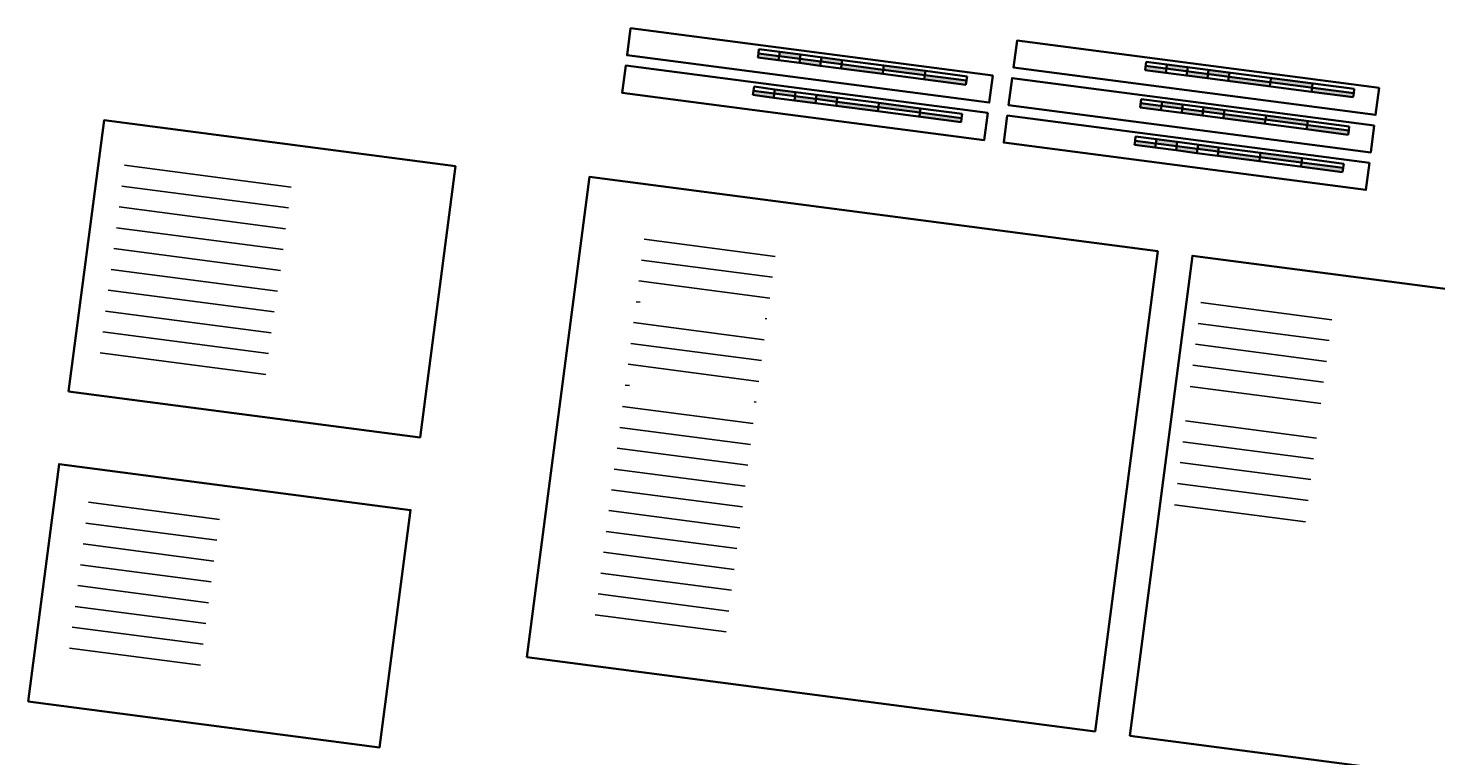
# Model space of a CAD drawing. Header units: metres. Extents: x -11 to 3521450, y 0 to 5943726.
# Tile 26 of 96: x 3520691 to 3520725, y 5943354 to 5943371. Entities that reach past the tile are written whole.
import ezdxf

# ---------------------------------------------------------------- set-up
doc = ezdxf.new("R2010")
doc.units = ezdxf.units.M
for name, pattern in [('ACAD_ISO07W100', [3, 0, -3]), ('STRICHLINIE', [19.05, 12.7, -6.35]), ('Strichpunkt', [25.4, 12.7, -6.35, 0, -6.35])]:
    doc.linetypes.add(name, pattern=pattern)
for name, color, linetype, lineweight in [('0_Li_We_035', 7, 'Continuous', 35), ('T__ACHS', 10, 'Strichpunkt', 25), ('T__KONS', 90, 'Continuous', 35), ('T__UNSI', 10, 'STRICHLINIE', 18)]:
    doc.layers.add(name, color=color, linetype=linetype, lineweight=lineweight)
for name, color, linetype, true_color in [('IBJ_andereGewerke', 7, 'Continuous', 0xff7fdf), ('IBJ_Bestand', 7, 'Continuous', 0x898989), ('IBJ_DB-Grenze', 3, 'Continuous', 0x00ff00), ('IBJ_Rückbau', 40, 'Continuous', 0xffbf00), ('IBJ_tangierendePlanung', 7, 'Continuous', 0xa55200)]:
    doc.layers.add(name, color=color, linetype=linetype, true_color=true_color)
for name, color, linetype in [('IBJ_Entwässerung', 170, 'Continuous'), ('IBJ_Fdm', 10, 'Continuous'), ('IBJ_FT', 10, 'ACAD_ISO07W100'), ('IBJ_Kap', 90, 'ACAD_ISO07W100'), ('IBJ_Leitungen', 251, 'Continuous'), ('IBJ_Sonstiges', 10, 'Continuous'), ('IBJ_Stahlbau', 10, 'Continuous'), ('IBJ_temporäreAnlagen', 140, 'Continuous'), ('IBJ_UB', 90, 'Continuous'), ('IBJ_UEB', 10, 'Continuous'), ('T__ANSI', 50, 'Continuous')]:
    doc.layers.add(name, color=color, linetype=linetype)
doc.layers.add('IBJ_Hilfslinien', color=210, linetype='Continuous', plot=False)
doc.styles.add('isocplin', font='isocp.shx')
doc.styles.add('K_Isocp', font='k_isocp.SHX')
doc.linetypes.add('xLTG_DBFM', pattern='A,3.5,-0.75,0,-0.75,3.5,-0.75,0,-0.75,3.5,-1,["DB-FM",K_Isocp,S=1.25,R=0,X=0,Y=-0.5],-5.5', length=20)
doc.linetypes.add('xLTG_DZL', pattern='A,3.5,-0.75,0,-0.75,3.5,-0.75,0,-0.75,3.5,-1,["DZL",isocplin,S=1.25,R=0,X=0,Y=-0.5],-3.75', length=18.25)
doc.linetypes.add('xLTG_Fernw', pattern='A,3.5,-0.75,0,-0.75,3.5,-0.75,0,-0.75,3.5,-1,["Fernw",K_Isocp,S=1.25,R=0,X=0,Y=-0.5],-5.5', length=20)
doc.linetypes.add('xLTG_Gas', pattern='A,3.5,-0.75,0,-0.75,3.5,-0.75,0,-0.75,3.5,-1,["Gas",K_Isocp,S=1.25,R=0,X=0,Y=-0.5],-3.75', length=18.25)
doc.linetypes.add('xLTG_Oel', pattern='A,3.5,-0.75,0,-0.75,3.5,-0.75,0,-0.75,3.5,-1,["Oel",K_Isocp,S=1.25,R=0,X=0,Y=-0.5],-3.75', length=18.25)
doc.linetypes.add('xLTG_still', pattern='A,3.5,-0.75,0,-0.75,3.5,-0.75,0,-0.75,3.5,-1,["\\\\",K_Isocp,S=2.5,R=0,X=0,Y=-1.25],-4.5', length=19)
doc.linetypes.add('xLTG_Strom', pattern='A,3.5,-0.75,0,-0.75,3.5,-0.75,0,-0.75,3.5,-1,["Strom",K_Isocp,S=1.25,R=0,X=0,Y=-0.5],-5.5', length=20)
doc.linetypes.add('xLTG_SW', pattern='A,3.5,-0.75,0,-0.75,3.5,-0.75,0,-0.75,3.5,-1,["SW",K_Isocp,S=1.25,R=0,X=0,Y=-0.5],-3.5', length=18)
doc.linetypes.add('xLTG_TK', pattern='A,3.5,-0.75,0,-0.75,3.5,-0.75,0,-0.75,3.5,-1,["TK",K_Isocp,S=1.25,R=0,X=0,Y=-0.5],-3', length=17.5)
doc.linetypes.add('xLTG_TW', pattern='A,3.5,-0.75,0,-0.75,3.5,-0.75,0,-0.75,3.5,-1,["TW",K_Isocp,S=1.25,R=0,X=0,Y=-0.5],-3.5', length=18)

msp = doc.modelspace()

# ---------------------------------------------------------------- hatches: boundary and pattern name
at = {"layer": '0_Li_We_035', "linetype": 'Continuous', "extrusion": (4.31589e-07, -5.63916e-08, 1)}
h = msp.add_hatch(color=256, dxfattribs=at)
h.paths.add_polyline_path([(3520709.1847, 5943370.4838), (3520708.6889, 5943370.5486), (3520708.676, 5943370.4495), (3520709.1717, 5943370.3847)])
h.paths.add_polyline_path([(3520709.6934, 5943370.5182), (3520709.1977, 5943370.583), (3520709.1847, 5943370.4838), (3520709.6805, 5943370.4191)])
h.paths.add_polyline_path([(3520710.1763, 5943370.3543), (3520709.6805, 5943370.4191), (3520709.6805, 5943370.4191), (3520709.6675, 5943370.3199), (3520709.6675, 5943370.3199), (3520710.1633, 5943370.2551)])
h.paths.add_polyline_path([(3520710.685, 5943370.3887), (3520710.1892, 5943370.4534), (3520710.1763, 5943370.3543), (3520710.6721, 5943370.2895)])
h.paths.add_polyline_path([(3520711.6636, 5943370.1599), (3520710.6721, 5943370.2895), (3520710.6721, 5943370.2895), (3520710.6591, 5943370.1903), (3520710.6591, 5943370.1903), (3520711.6507, 5943370.0608)])
h.paths.add_polyline_path([(3520712.6682, 5943370.1295), (3520711.6766, 5943370.2591), (3520711.6636, 5943370.1599), (3520711.6636, 5943370.1599), (3520712.6552, 5943370.0304)])
h.paths.add_polyline_path([(3520713.6468, 5943369.9008), (3520712.6552, 5943370.0304), (3520712.6552, 5943370.0304), (3520712.6422, 5943369.9312), (3520712.6422, 5943369.9312), (3520713.6338, 5943369.8017)])
h = msp.add_hatch(color=256, dxfattribs=at)
h.paths.add_polyline_path([(3520718.3954, 5943370.0872), (3520718.4084, 5943370.1863), (3520717.9126, 5943370.2511), (3520717.8996, 5943370.1519)])
h.paths.add_polyline_path([(3520718.4213, 5943370.2855), (3520718.4084, 5943370.1863), (3520718.9041, 5943370.1215), (3520718.9171, 5943370.2207)])
h.paths.add_polyline_path([(3520719.387, 5943369.9576), (3520719.3999, 5943370.0568), (3520718.9041, 5943370.1215), (3520718.8912, 5943370.0224)])
h.paths.add_polyline_path([(3520719.4129, 5943370.1559), (3520719.3999, 5943370.0568), (3520719.8957, 5943369.992), (3520719.9087, 5943370.0911)])
h.paths.add_polyline_path([(3520720.8743, 5943369.7633), (3520720.8873, 5943369.8624), (3520719.8957, 5943369.992), (3520719.8828, 5943369.8928)])
h.paths.add_polyline_path([(3520720.9002, 5943369.9616), (3520720.8873, 5943369.8624), (3520721.8789, 5943369.7329), (3520721.8918, 5943369.832)])
h.paths.add_polyline_path([(3520722.8575, 5943369.5042), (3520722.8704, 5943369.6033), (3520721.8789, 5943369.7329), (3520721.8659, 5943369.6337)])
h = msp.add_hatch(color=256, dxfattribs=at)
h.paths.add_polyline_path([(3520709.0681, 5943369.5914), (3520708.5723, 5943369.6562), (3520708.5594, 5943369.557), (3520709.0551, 5943369.4923)])
h.paths.add_polyline_path([(3520709.5768, 5943369.6258), (3520709.0811, 5943369.6906), (3520709.0681, 5943369.5914), (3520709.5639, 5943369.5266)])
h.paths.add_polyline_path([(3520710.0597, 5943369.4619), (3520709.5639, 5943369.5266), (3520709.5639, 5943369.5266), (3520709.5509, 5943369.4275), (3520709.5509, 5943369.4275), (3520710.0467, 5943369.3627)])
h.paths.add_polyline_path([(3520710.5684, 5943369.4962), (3520710.0726, 5943369.561), (3520710.0597, 5943369.4619), (3520710.5555, 5943369.3971)])
h.paths.add_polyline_path([(3520711.547, 5943369.2675), (3520710.5555, 5943369.3971), (3520710.5555, 5943369.3971), (3520710.5425, 5943369.2979), (3520710.5425, 5943369.2979), (3520711.5341, 5943369.1684)])
h.paths.add_polyline_path([(3520712.5516, 5943369.2371), (3520711.56, 5943369.3667), (3520711.547, 5943369.2675), (3520711.547, 5943369.2675), (3520712.5386, 5943369.138)])
h.paths.add_polyline_path([(3520713.5302, 5943369.0084), (3520712.5386, 5943369.138), (3520712.5386, 5943369.138), (3520712.5256, 5943369.0388), (3520712.5256, 5943369.0388), (3520713.5172, 5943368.9093)])
h = msp.add_hatch(color=256, dxfattribs=at)
h.paths.add_polyline_path([(3520718.2788, 5943369.1948), (3520718.2918, 5943369.2939), (3520717.796, 5943369.3587), (3520717.783, 5943369.2595)])
h.paths.add_polyline_path([(3520718.3047, 5943369.3931), (3520718.2918, 5943369.2939), (3520718.7875, 5943369.2291), (3520718.8005, 5943369.3283)])
h.paths.add_polyline_path([(3520719.2704, 5943369.0652), (3520719.2833, 5943369.1644), (3520718.7875, 5943369.2291), (3520718.7746, 5943369.13)])
h.paths.add_polyline_path([(3520719.2963, 5943369.2635), (3520719.2833, 5943369.1644), (3520719.7791, 5943369.0996), (3520719.7921, 5943369.1987)])
h.paths.add_polyline_path([(3520720.7577, 5943368.8709), (3520720.7707, 5943368.97), (3520719.7791, 5943369.0996), (3520719.7662, 5943369.0004)])
h.paths.add_polyline_path([(3520720.7836, 5943369.0692), (3520720.7707, 5943368.97), (3520721.7623, 5943368.8405), (3520721.7752, 5943368.9396)])
h.paths.add_polyline_path([(3520722.7409, 5943368.6117), (3520722.7538, 5943368.7109), (3520721.7623, 5943368.8405), (3520721.7493, 5943368.7413)])
h = msp.add_hatch(color=256, dxfattribs=at)
h.paths.add_polyline_path([(3520718.1582, 5943368.4037), (3520717.6624, 5943368.4685), (3520717.6495, 5943368.3693), (3520718.1453, 5943368.3045)])
h.paths.add_polyline_path([(3520718.667, 5943368.4381), (3520718.1712, 5943368.5029), (3520718.1582, 5943368.4037), (3520718.654, 5943368.3389)])
h.paths.add_polyline_path([(3520719.1498, 5943368.2741), (3520718.654, 5943368.3389), (3520718.654, 5943368.3389), (3520718.6411, 5943368.2398), (3520718.6411, 5943368.2398), (3520719.1368, 5943368.175)])
h.paths.add_polyline_path([(3520719.6585, 5943368.3085), (3520719.1628, 5943368.3733), (3520719.1498, 5943368.2741), (3520719.6456, 5943368.2094)])
h.paths.add_polyline_path([(3520720.6372, 5943368.0798), (3520719.6456, 5943368.2094), (3520719.6456, 5943368.2094), (3520719.6326, 5943368.1102), (3520719.6326, 5943368.1102), (3520720.6242, 5943367.9807)])
h.paths.add_polyline_path([(3520721.6417, 5943368.0494), (3520720.6501, 5943368.179), (3520720.6372, 5943368.0798), (3520720.6372, 5943368.0798), (3520721.6287, 5943367.9502)])
h.paths.add_polyline_path([(3520722.6203, 5943367.8207), (3520721.6287, 5943367.9502), (3520721.6287, 5943367.9502), (3520721.6158, 5943367.8511), (3520721.6158, 5943367.8511), (3520722.6073, 5943367.7215)])

# ---------------------------------------------------------------- linework, layer by layer
for p, q in [((3520708.6889, 5943370.5486, 0), (3520708.7019, 5943370.6478, 0)), ((3520708.7019, 5943370.6478, 0), (3520709.1977, 5943370.583, 0)), ((3520708.676, 5943370.4495, 0), (3520708.6889, 5943370.5486, 0)), ((3520709.1717, 5943370.3847, 0), (3520708.676, 5943370.4495, 0)), ((3520708.6889, 5943370.5486, 0), (3520709.1847, 5943370.4838, 0)), ((3520709.1847, 5943370.4838, 0), (3520709.1717, 5943370.3847, 0)), ((3520709.1717, 5943370.3847, 0), (3520709.6675, 5943370.3199, 0)), ((3520709.1847, 5943370.4838, 0), (3520709.1977, 5943370.583, 0)), ((3520709.6805, 5943370.4191, 0), (3520709.1847, 5943370.4838, 0)), ((3520709.1977, 5943370.583, 0), (3520709.6934, 5943370.5182, 0)), ((3520709.6934, 5943370.5182, 0), (3520709.6675, 5943370.3199, 0)), ((3520710.1633, 5943370.2551, 0), (3520709.6675, 5943370.3199, 0)), ((3520709.6805, 5943370.4191, 0), (3520710.1763, 5943370.3543, 0)), ((3520709.6934, 5943370.5182, 0), (3520710.685, 5943370.3887, 0)), ((3520710.1892, 5943370.4534, 0), (3520710.1633, 5943370.2551, 0)), ((3520710.6721, 5943370.2895, 0), (3520710.1763, 5943370.3543, 0)), ((3520710.6721, 5943370.2895, 0), (3520710.685, 5943370.3887, 0)), ((3520710.685, 5943370.3887, 0), (3520711.6766, 5943370.2591, 0)), ((3520717.8996, 5943370.1519, 0), (3520717.9255, 5943370.3503, 0)), ((3520717.9255, 5943370.3503, 0), (3520718.4213, 5943370.2855, 0)), ((3520710.1633, 5943370.2551, 0), (3520710.6591, 5943370.1903, 0)), ((3520710.6721, 5943370.2895, 0), (3520710.6591, 5943370.1903, 0)), ((3520711.6507, 5943370.0608, 0), (3520710.6591, 5943370.1903, 0)), ((3520710.6721, 5943370.2895, 0), (3520711.6636, 5943370.1599, 0)), ((3520711.6636, 5943370.1599, 0), (3520711.6507, 5943370.0608, 0)), ((3520711.6507, 5943370.0608, 0), (3520713.6338, 5943369.8017, 0)), ((3520711.6636, 5943370.1599, 0), (3520711.6766, 5943370.2591, 0)), ((3520712.6552, 5943370.0304, 0), (3520711.6636, 5943370.1599, 0)), ((3520711.6766, 5943370.2591, 0), (3520712.6682, 5943370.1295, 0)), ((3520712.6552, 5943370.0304, 0), (3520712.6422, 5943369.9312, 0)), ((3520712.6552, 5943370.0304, 0), (3520712.6682, 5943370.1295, 0)), ((3520712.6552, 5943370.0304, 0), (3520713.6468, 5943369.9008, 0)), ((3520712.6682, 5943370.1295, 0), (3520713.6597, 5943370, 0)), ((3520713.6597, 5943370, 0), (3520713.6468, 5943369.9008, 0)), ((3520718.3954, 5943370.0872, 0), (3520717.8996, 5943370.1519, 0)), ((3520717.9126, 5943370.2511, 0), (3520722.8704, 5943369.6033, 0)), ((3520718.4084, 5943370.1863, 0), (3520718.3954, 5943370.0872, 0)), ((3520718.3954, 5943370.0872, 0), (3520718.8912, 5943370.0224, 0)), ((3520718.4084, 5943370.1863, 0), (3520718.4213, 5943370.2855, 0)), ((3520718.4213, 5943370.2855, 0), (3520722.8834, 5943369.7025, 0)), ((3520718.8912, 5943370.0224, 0), (3520718.9041, 5943370.1215, 0)), ((3520719.387, 5943369.9576, 0), (3520718.8912, 5943370.0224, 0)), ((3520718.9171, 5943370.2207, 0), (3520718.9041, 5943370.1215, 0)), ((3520719.4129, 5943370.1559, 0), (3520719.387, 5943369.9576, 0)), ((3520719.8828, 5943369.8928, 0), (3520719.8957, 5943369.992, 0)), ((3520719.9087, 5943370.0911, 0), (3520719.8957, 5943369.992, 0)), ((3520708.5594, 5943369.557, 0), (3520708.5723, 5943369.6562, 0)), ((3520708.5723, 5943369.6562, 0), (3520708.5853, 5943369.7554, 0)), ((3520708.5723, 5943369.6562, 0), (3520709.0681, 5943369.5914, 0)), ((3520708.5853, 5943369.7554, 0), (3520709.0811, 5943369.6906, 0)), ((3520709.0681, 5943369.5914, 0), (3520709.0811, 5943369.6906, 0)), ((3520709.0811, 5943369.6906, 0), (3520709.5768, 5943369.6258, 0)), ((3520713.6468, 5943369.9008, 0), (3520713.6338, 5943369.8017, 0)), ((3520719.387, 5943369.9576, 0), (3520721.8659, 5943369.6337, 0)), ((3520720.8873, 5943369.8624, 0), (3520720.8743, 5943369.7633, 0)), ((3520720.8873, 5943369.8624, 0), (3520720.9002, 5943369.9616, 0)), ((3520721.8659, 5943369.6337, 0), (3520721.8789, 5943369.7329, 0)), ((3520722.8575, 5943369.5042, 0), (3520721.8659, 5943369.6337, 0)), ((3520721.8918, 5943369.832, 0), (3520721.8789, 5943369.7329, 0)), ((3520722.8834, 5943369.7025, 0), (3520722.8704, 5943369.6033, 0)), ((3520709.0551, 5943369.4923, 0), (3520708.5594, 5943369.557, 0)), ((3520709.0681, 5943369.5914, 0), (3520709.0551, 5943369.4923, 0)), ((3520709.0551, 5943369.4923, 0), (3520709.5509, 5943369.4275, 0)), ((3520709.5639, 5943369.5266, 0), (3520709.0681, 5943369.5914, 0)), ((3520709.5768, 5943369.6258, 0), (3520709.5509, 5943369.4275, 0)), ((3520710.0467, 5943369.3627, 0), (3520709.5509, 5943369.4275, 0)), ((3520709.5639, 5943369.5266, 0), (3520710.0597, 5943369.4619, 0)), ((3520709.5768, 5943369.6258, 0), (3520710.5684, 5943369.4962, 0)), ((3520710.0726, 5943369.561, 0), (3520710.0467, 5943369.3627, 0)), ((3520710.0467, 5943369.3627, 0), (3520710.5425, 5943369.2979, 0)), ((3520710.5555, 5943369.3971, 0), (3520710.0597, 5943369.4619, 0)), ((3520710.5555, 5943369.3971, 0), (3520710.5425, 5943369.2979, 0)), ((3520711.5341, 5943369.1684, 0), (3520710.5425, 5943369.2979, 0)), ((3520710.5555, 5943369.3971, 0), (3520710.5684, 5943369.4962, 0)), ((3520710.5555, 5943369.3971, 0), (3520711.547, 5943369.2675, 0)), ((3520710.5684, 5943369.4962, 0), (3520711.56, 5943369.3667, 0)), ((3520711.547, 5943369.2675, 0), (3520711.56, 5943369.3667, 0)), ((3520711.56, 5943369.3667, 0), (3520712.5516, 5943369.2371, 0)), ((3520717.783, 5943369.2595, 0), (3520717.8089, 5943369.4578, 0)), ((3520717.796, 5943369.3587, 0), (3520722.7538, 5943368.7109, 0)), ((3520717.8089, 5943369.4578, 0), (3520718.3047, 5943369.3931, 0)), ((3520718.2918, 5943369.2939, 0), (3520718.2788, 5943369.1948, 0)), ((3520718.2918, 5943369.2939, 0), (3520718.3047, 5943369.3931, 0)), ((3520718.3047, 5943369.3931, 0), (3520722.7668, 5943368.8101, 0)), ((3520718.8005, 5943369.3283, 0), (3520718.7875, 5943369.2291, 0)), ((3520722.8704, 5943369.6033, 0), (3520722.8575, 5943369.5042, 0)), ((3520711.547, 5943369.2675, 0), (3520711.5341, 5943369.1684, 0)), ((3520711.5341, 5943369.1684, 0), (3520713.5172, 5943368.9093, 0)), ((3520712.5386, 5943369.138, 0), (3520711.547, 5943369.2675, 0)), ((3520712.5386, 5943369.138, 0), (3520712.5256, 5943369.0388, 0)), ((3520712.5386, 5943369.138, 0), (3520712.5516, 5943369.2371, 0)), ((3520712.5386, 5943369.138, 0), (3520713.5302, 5943369.0084, 0)), ((3520712.5516, 5943369.2371, 0), (3520713.5431, 5943369.1076, 0)), ((3520713.5302, 5943369.0084, 0), (3520713.5172, 5943368.9093, 0)), ((3520713.5431, 5943369.1076, 0), (3520713.5302, 5943369.0084, 0)), ((3520718.2788, 5943369.1948, 0), (3520717.783, 5943369.2595, 0)), ((3520718.2788, 5943369.1948, 0), (3520718.7746, 5943369.13, 0)), ((3520718.7746, 5943369.13, 0), (3520718.7875, 5943369.2291, 0)), ((3520719.2704, 5943369.0652, 0), (3520718.7746, 5943369.13, 0)), ((3520719.2963, 5943369.2635, 0), (3520719.2704, 5943369.0652, 0)), ((3520719.2704, 5943369.0652, 0), (3520721.7493, 5943368.7413, 0)), ((3520719.7662, 5943369.0004, 0), (3520719.7791, 5943369.0996, 0)), ((3520719.7921, 5943369.1987, 0), (3520719.7791, 5943369.0996, 0)), ((3520720.7707, 5943368.97, 0), (3520720.7577, 5943368.8709, 0)), ((3520720.7707, 5943368.97, 0), (3520720.7836, 5943369.0692, 0)), ((3520721.7493, 5943368.7413, 0), (3520721.7623, 5943368.8405, 0)), ((3520722.7409, 5943368.6117, 0), (3520721.7493, 5943368.7413, 0)), ((3520721.7752, 5943368.9396, 0), (3520721.7623, 5943368.8405, 0)), ((3520722.7538, 5943368.7109, 0), (3520722.7409, 5943368.6117, 0)), ((3520722.7668, 5943368.8101, 0), (3520722.7538, 5943368.7109, 0)), ((3520717.6495, 5943368.3693, 0), (3520717.6624, 5943368.4685, 0)), ((3520718.1453, 5943368.3045, 0), (3520717.6495, 5943368.3693, 0)), ((3520717.6624, 5943368.4685, 0), (3520717.6754, 5943368.5676, 0)), ((3520717.6624, 5943368.4685, 0), (3520718.1582, 5943368.4037, 0)), ((3520717.6754, 5943368.5676, 0), (3520718.1712, 5943368.5029, 0)), ((3520718.1582, 5943368.4037, 0), (3520718.1453, 5943368.3045, 0)), ((3520718.1453, 5943368.3045, 0), (3520718.6411, 5943368.2398, 0)), ((3520718.1582, 5943368.4037, 0), (3520718.1712, 5943368.5029, 0)), ((3520718.654, 5943368.3389, 0), (3520718.1582, 5943368.4037, 0)), ((3520718.1712, 5943368.5029, 0), (3520718.667, 5943368.4381, 0)), ((3520718.667, 5943368.4381, 0), (3520718.6411, 5943368.2398, 0)), ((3520718.654, 5943368.3389, 0), (3520719.1498, 5943368.2741, 0)), ((3520718.667, 5943368.4381, 0), (3520719.6585, 5943368.3085, 0)), ((3520719.1628, 5943368.3733, 0), (3520719.1368, 5943368.175, 0)), ((3520719.6456, 5943368.2094, 0), (3520719.6585, 5943368.3085, 0)), ((3520719.6585, 5943368.3085, 0), (3520720.6501, 5943368.179, 0)), ((3520719.1368, 5943368.175, 0), (3520718.6411, 5943368.2398, 0)), ((3520719.1368, 5943368.175, 0), (3520719.6326, 5943368.1102, 0)), ((3520719.6456, 5943368.2094, 0), (3520719.1498, 5943368.2741, 0)), ((3520719.6456, 5943368.2094, 0), (3520719.6326, 5943368.1102, 0)), ((3520720.6242, 5943367.9807, 0), (3520719.6326, 5943368.1102, 0)), ((3520719.6456, 5943368.2094, 0), (3520720.6372, 5943368.0798, 0)), ((3520720.6372, 5943368.0798, 0), (3520720.6242, 5943367.9807, 0)), ((3520720.6242, 5943367.9807, 0), (3520722.6073, 5943367.7215, 0)), ((3520720.6372, 5943368.0798, 0), (3520720.6501, 5943368.179, 0)), ((3520721.6287, 5943367.9502, 0), (3520720.6372, 5943368.0798, 0)), ((3520720.6501, 5943368.179, 0), (3520721.6417, 5943368.0494, 0)), ((3520721.6287, 5943367.9502, 0), (3520721.6158, 5943367.8511, 0)), ((3520721.6287, 5943367.9502, 0), (3520721.6417, 5943368.0494, 0)), ((3520721.6287, 5943367.9502, 0), (3520722.6203, 5943367.8207, 0)), ((3520721.6417, 5943368.0494, 0), (3520722.6333, 5943367.9198, 0)), ((3520722.6203, 5943367.8207, 0), (3520722.6073, 5943367.7215, 0)), ((3520722.6333, 5943367.9198, 0), (3520722.6203, 5943367.8207, 0))]:
    msp.add_line(p, q, dxfattribs=at)
for points in [[(3520714.2713, 5943370.0209), (3520705.6446, 5943371.1481), (3520705.5604, 5943370.5036), (3520714.1871, 5943369.3764)], [(3520723.4781, 5943369.7256), (3520714.8514, 5943370.8528), (3520714.7672, 5943370.2083), (3520723.3938, 5943369.0811)], [(3520714.1547, 5943369.1285), (3520705.528, 5943370.2557), (3520705.4438, 5943369.6112), (3520714.0705, 5943368.484)], [(3520723.3614, 5943368.8332), (3520714.7348, 5943369.9604), (3520714.6506, 5943369.3158), (3520723.2772, 5943368.1887)], [(3520723.2448, 5943367.9408), (3520714.6182, 5943369.068), (3520714.534, 5943368.4234), (3520723.1606, 5943367.2963)]]:
    msp.add_lwpolyline(points, close=True, dxfattribs=at)
at = {"layer": 'IBJ_andereGewerke', "linetype": 'Continuous', "lineweight": -3, "extrusion": (4.31589e-07, -5.63916e-08, 1)}
for p, q in [((3520705.1276, 5943359.6601, 0), (3520708.2439, 5943359.2529, 0)), ((3520692.4093, 5943357.3809, 0), (3520695.5256, 5943356.9737, 0))]:
    msp.add_line(p, q, dxfattribs=at)
at = {"layer": 'IBJ_Bestand', "linetype": 'Continuous', "lineweight": -3, "extrusion": (4.31589e-07, -5.63916e-08, 1)}
for p, q in [((3520705.3868, 5943361.6432, 0), (3520708.503, 5943361.2361, 0)), ((3520692.6684, 5943359.3641, 0), (3520695.7847, 5943358.9569, 0))]:
    msp.add_line(p, q, dxfattribs=at)
at = {"layer": 'IBJ_DB-Grenze', "linetype": 'Continuous', "lineweight": -3, "extrusion": (4.31589e-07, -5.63916e-08, 1)}
for p, q in [((3520705.322, 5943361.1475, 0), (3520708.4382, 5943360.7403, 0)), ((3520692.6037, 5943358.8683, 0), (3520695.7199, 5943358.4611, 0))]:
    msp.add_line(p, q, dxfattribs=at)
at = {"layer": 'IBJ_Entwässerung', "lineweight": -3, "extrusion": (4.31589e-07, -5.63916e-08, 1)}
for p, q in [((3520705.5832, 5943363.1465, 0), (3520708.6994, 5943362.7394, 0)), ((3520692.2798, 5943356.3893, 0), (3520695.396, 5943355.9822, 0))]:
    msp.add_line(p, q, dxfattribs=at)
at = {"layer": 'IBJ_Fdm', "lineweight": -3, "extrusion": (4.31589e-07, -5.63916e-08, 1)}
msp.add_line((3520705.4515, 5943362.139, 0), (3520708.5678, 5943361.7319, 0), dxfattribs=at)
at = {"layer": 'IBJ_FT', "lineweight": -3, "extrusion": (4.31589e-07, -5.63916e-08, 1)}
msp.add_line((3520705.5184, 5943362.6508, 0), (3520708.6347, 5943362.2436, 0), dxfattribs=at)
at = {"layer": 'IBJ_Hilfslinien', "lineweight": -3, "ltscale": 0.7, "extrusion": (4.31589e-07, -5.63916e-08, 1)}
msp.add_line((3520705.9071, 5943365.6255, 0), (3520709.0233, 5943365.2183, 0), dxfattribs=at)
at = {"layer": 'IBJ_Kap', "lineweight": -3, "extrusion": (4.31589e-07, -5.63916e-08, 1)}
msp.add_line((3520705.7775, 5943364.6339, 0), (3520708.8938, 5943364.2267, 0), dxfattribs=at)
at = {"layer": 'IBJ_Leitungen', "color": 242, "linetype": 'xLTG_Strom', "lineweight": -3, "extrusion": (4.31589e-07, -5.63916e-08, 1), "elevation": 1.1843}
msp.add_lwpolyline([(3520693.5906, 5943367.8831), (3520697.5569, 5943367.3649)], dxfattribs=at)
at = {"layer": 'IBJ_Leitungen', "color": 125, "linetype": 'xLTG_Gas', "lineweight": -3, "extrusion": (4.31589e-07, -5.63916e-08, 1), "elevation": 1.1843}
msp.add_lwpolyline([(3520693.5258, 5943367.3873), (3520697.4921, 5943366.8691)], dxfattribs=at)
at = {"layer": 'IBJ_Leitungen', "color": 201, "linetype": 'xLTG_Oel', "lineweight": -3, "extrusion": (4.31589e-07, -5.63916e-08, 1), "elevation": 1.1843}
msp.add_lwpolyline([(3520693.461, 5943366.8915), (3520697.4273, 5943366.3733)], dxfattribs=at)
at = {"layer": 'IBJ_Leitungen', "color": 130, "linetype": 'xLTG_TW', "lineweight": -3, "extrusion": (4.31589e-07, -5.63916e-08, 1), "elevation": 1.1843}
msp.add_lwpolyline([(3520693.3963, 5943366.3958), (3520697.3702, 5943365.8765)], dxfattribs=at)
at = {"layer": 'IBJ_Leitungen', "color": 163, "linetype": 'xLTG_SW', "lineweight": -3, "extrusion": (4.31589e-07, -5.63916e-08, 1), "elevation": 1.1843}
msp.add_lwpolyline([(3520693.3315, 5943365.9), (3520697.3067, 5943365.3766)], dxfattribs=at)
at = {"layer": 'IBJ_Leitungen', "color": 31, "linetype": 'xLTG_Fernw', "lineweight": -3, "extrusion": (4.31589e-07, -5.63916e-08, 1), "elevation": 1.1843}
msp.add_lwpolyline([(3520693.2667, 5943365.4042), (3520697.2333, 5943364.8859)], dxfattribs=at)
at = {"layer": 'IBJ_Leitungen', "color": 222, "linetype": 'xLTG_TK', "lineweight": -3, "extrusion": (4.31589e-07, -5.63916e-08, 1), "elevation": 1.1843}
msp.add_lwpolyline([(3520693.2019, 5943364.9084), (3520697.1501, 5943364.3925)], dxfattribs=at)
at = {"layer": 'IBJ_Leitungen', "color": 222, "linetype": 'xLTG_DBFM', "lineweight": -3, "extrusion": (4.31589e-07, -5.63916e-08, 1), "elevation": 1.1843}
msp.add_lwpolyline([(3520693.1371, 5943364.4126), (3520697.0853, 5943363.8967)], dxfattribs=at)
at = {"layer": 'IBJ_Leitungen', "color": 7, "linetype": 'xLTG_still', "lineweight": -3, "extrusion": (4.31589e-07, -5.63916e-08, 1), "elevation": 1.1843}
msp.add_lwpolyline([(3520693.0724, 5943363.9168), (3520697.0205, 5943363.401)], dxfattribs=at)
at = {"layer": 'IBJ_Leitungen', "color": 253, "linetype": 'xLTG_DZL', "lineweight": -3, "extrusion": (4.31589e-07, -5.63916e-08, 1), "elevation": 1.1843}
msp.add_lwpolyline([(3520693.0076, 5943363.421), (3520696.9558, 5943362.9052)], dxfattribs=at)
at = {"layer": 'IBJ_Rückbau', "linetype": 'Continuous', "lineweight": -3, "extrusion": (4.31589e-07, -5.63916e-08, 1)}
for p, q in [((3520705.2572, 5943360.6517, 0), (3520708.3735, 5943360.2445, 0)), ((3520692.5389, 5943358.3725, 0), (3520695.6551, 5943357.9653, 0))]:
    msp.add_line(p, q, dxfattribs=at)
at = {"layer": 'IBJ_Sonstiges', "lineweight": -3, "ltscale": 0.7, "extrusion": (4.31589e-07, -5.63916e-08, 1)}
msp.add_line((3520705.9719, 5943366.1213, 0), (3520709.0881, 5943365.7141, 0), dxfattribs=at)
at = {"layer": 'IBJ_Sonstiges', "color": 255, "lineweight": -3, "ltscale": 0.7, "extrusion": (4.31589e-07, -5.63916e-08, 1)}
msp.add_line((3520719.2329, 5943364.6136, 0), (3520722.3492, 5943364.2064, 0), dxfattribs=at)
at = {"layer": 'IBJ_Sonstiges', "color": 10, "lineweight": -3, "ltscale": 0.7, "extrusion": (4.31589e-07, -5.63916e-08, 1)}
msp.add_line((3520719.1681, 5943364.1178, 0), (3520722.2844, 5943363.7106, 0), dxfattribs=at)
at = {"layer": 'IBJ_Sonstiges', "color": 50, "lineweight": -3, "ltscale": 0.7, "extrusion": (4.31589e-07, -5.63916e-08, 1)}
msp.add_line((3520719.1034, 5943363.622, 0), (3520722.2196, 5943363.2148, 0), dxfattribs=at)
at = {"layer": 'IBJ_Sonstiges', "color": 90, "lineweight": -3, "ltscale": 0.7, "extrusion": (4.31589e-07, -5.63916e-08, 1)}
msp.add_line((3520719.0386, 5943363.1262, 0), (3520722.1548, 5943362.719, 0), dxfattribs=at)
at = {"layer": 'IBJ_Sonstiges', "color": 130, "lineweight": -3, "ltscale": 0.7, "extrusion": (4.31589e-07, -5.63916e-08, 1)}
msp.add_line((3520718.9718, 5943362.6153, 0), (3520722.0881, 5943362.2082, 0), dxfattribs=at)
at = {"layer": 'IBJ_Sonstiges', "color": 7, "lineweight": -3, "ltscale": 0.7, "extrusion": (4.31589e-07, -5.63916e-08, 1)}
msp.add_line((3520718.8649, 5943361.7972, 0), (3520721.9812, 5943361.39, 0), dxfattribs=at)
at = {"layer": 'IBJ_Sonstiges', "color": 1, "lineweight": -3, "ltscale": 0.7, "extrusion": (4.31589e-07, -5.63916e-08, 1)}
msp.add_line((3520718.8002, 5943361.3014, 0), (3520721.9164, 5943360.8942, 0), dxfattribs=at)
at = {"layer": 'IBJ_Sonstiges', "color": 2, "lineweight": -3, "ltscale": 0.7, "extrusion": (4.31589e-07, -5.63916e-08, 1)}
msp.add_line((3520718.7354, 5943360.8056, 0), (3520721.8516, 5943360.3984, 0), dxfattribs=at)
at = {"layer": 'IBJ_Sonstiges', "color": 3, "lineweight": -3, "ltscale": 0.7, "extrusion": (4.31589e-07, -5.63916e-08, 1)}
msp.add_line((3520718.6706, 5943360.3098, 0), (3520721.7869, 5943359.9027, 0), dxfattribs=at)
at = {"layer": 'IBJ_Sonstiges', "color": 4, "lineweight": -3, "ltscale": 0.7, "extrusion": (4.31589e-07, -5.63916e-08, 1)}
msp.add_line((3520718.6038, 5943359.799, 0), (3520721.7201, 5943359.3918, 0), dxfattribs=at)
at = {"layer": 'IBJ_Stahlbau', "lineweight": -3, "extrusion": (4.31589e-07, -5.63916e-08, 1)}
for p, q in [((3520705.8423, 5943365.1297, 0), (3520708.9586, 5943364.7225, 0)), ((3520692.7332, 5943359.8598, 0), (3520695.8495, 5943359.4527, 0))]:
    msp.add_line(p, q, dxfattribs=at)
at = {"layer": 'IBJ_tangierendePlanung', "linetype": 'Continuous', "lineweight": -3, "extrusion": (4.31589e-07, -5.63916e-08, 1)}
for p, q in [((3520705.1924, 5943360.1559, 0), (3520708.3087, 5943359.7487, 0)), ((3520692.4741, 5943357.8767, 0), (3520695.5904, 5943357.4695, 0))]:
    msp.add_line(p, q, dxfattribs=at)
at = {"layer": 'IBJ_temporäreAnlagen', "linetype": 'Continuous', "lineweight": -3, "extrusion": (4.31589e-07, -5.63916e-08, 1)}
for p, q in [((3520705.0629, 5943359.1643, 0), (3520708.1791, 5943358.7571, 0)), ((3520692.3445, 5943356.8851, 0), (3520695.4608, 5943356.478, 0))]:
    msp.add_line(p, q, dxfattribs=at)
at = {"layer": 'IBJ_UB', "lineweight": -3, "extrusion": (4.31589e-07, -5.63916e-08, 1)}
msp.add_line((3520705.7127, 5943364.1381, 0), (3520708.829, 5943363.7309, 0), dxfattribs=at)
at = {"layer": 'IBJ_UEB', "lineweight": -3, "extrusion": (4.31589e-07, -5.63916e-08, 1)}
msp.add_line((3520705.648, 5943363.6423, 0), (3520708.7642, 5943363.2352, 0), dxfattribs=at)
at = {"layer": 'T__ACHS', "lineweight": -3, "extrusion": (4.31589e-07, -5.63916e-08, 1)}
msp.add_line((3520704.9981, 5943358.6685, 0), (3520708.1143, 5943358.2614, 0), dxfattribs=at)
at = {"layer": 'T__ANSI', "lineweight": -3, "extrusion": (4.31589e-07, -5.63916e-08, 1)}
msp.add_line((3520704.8037, 5943357.1812, 0), (3520707.92, 5943356.774, 0), dxfattribs=at)
at = {"layer": 'T__ANSI', "color": 2, "lineweight": 35, "extrusion": (4.31589e-07, -5.63916e-08, 1), "elevation": 1.1843}
for points in [[(3520692.2574, 5943362.4981), (3520700.6299, 5943361.4041), (3520701.4734, 5943367.8599), (3520693.101, 5943368.9538)], [(3520703.1693, 5943356.1755), (3520716.7111, 5943354.4061), (3520718.2048, 5943365.8376), (3520704.6629, 5943367.607)], [(3520717.5341, 5943354.2985), (3520728.1263, 5943352.9146), (3520729.62, 5943364.3461), (3520719.0278, 5943365.7301)], [(3520691.2929, 5943355.1158), (3520699.6654, 5943354.0219), (3520700.404, 5943359.675), (3520692.0315, 5943360.769)]]:
    msp.add_lwpolyline(points, close=True, dxfattribs=at)
at = {"layer": 'T__KONS', "lineweight": -3, "extrusion": (4.31589e-07, -5.63916e-08, 1)}
msp.add_line((3520704.8685, 5943357.677, 0), (3520707.9848, 5943357.2698, 0), dxfattribs=at)
at = {"layer": 'T__UNSI', "lineweight": -3, "extrusion": (4.31589e-07, -5.63916e-08, 1)}
msp.add_line((3520704.9333, 5943358.1727, 0), (3520708.0496, 5943357.7656, 0), dxfattribs=at)

doc.saveas('drawing.dxf')
